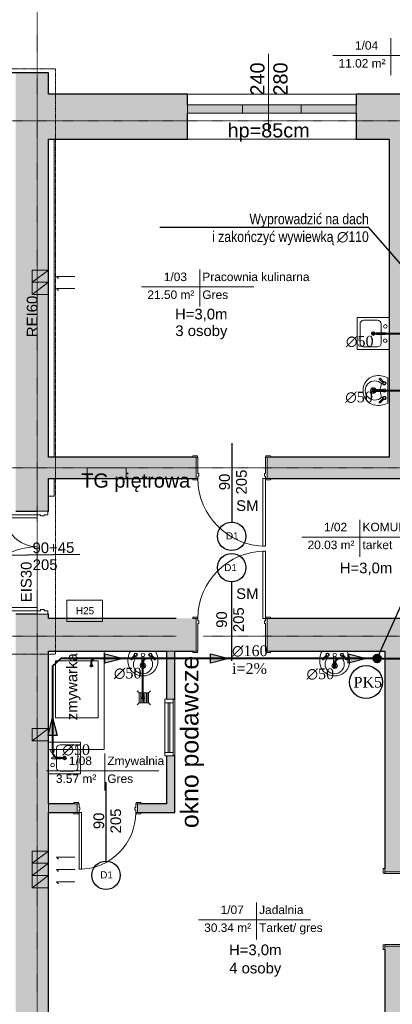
# Model space of a CAD drawing. Header units: inches. Extents: x -112469 to 885939, y -131046 to 286269.
# Tile 114 of 138: x 160047 to 165295, y -51263 to -37402. Entities that reach past the tile are written whole.
import ezdxf
from ezdxf import colors
from ezdxf.entities.mleader import LeaderData, LeaderLine
from ezdxf.math import Vec2, Vec3

# ---------------------------------------------------------------- set-up
doc = ezdxf.new("R2010")
doc.units = ezdxf.units.IN
doc.header["$MEASUREMENT"] = 0
doc.linetypes.add('Aligning Line 1_8_', pattern=[0.635, 0.3175, -0.3175])
doc.linetypes.add('Linia siatki', pattern=[0.9925, 0.47, -0.2175, 0.0875, -0.2175])
for name, color, linetype, lineweight in [('_IS_kan san', 34, 'Continuous', 40), ('_IS_kan san_opis', 34, 'Continuous', 25), ('A-AREA-IDEN', 251, 'Continuous', 9), ('A-DETL', 251, 'Continuous', 9), ('A-DETL-MEDM', 251, 'Continuous', 25), ('A-DETL-THIN', 251, 'Continuous', 9), ('A-DOOR', 251, 'Continuous', 9), ('A-DOOR-FRAM', 251, 'Continuous', 18), ('A-FLOR', 251, 'Continuous', 9), ('A-GLAZ', 251, 'Continuous', 9), ('A-WALL', 251, 'Continuous', 9), ('A-WALL-PATT', 254, 'Continuous', 25), ('G-ANNO-TEXT', 251, 'Continuous', 9), ('I-WALL', 251, 'Continuous', 9), ('P-SANR-FIXT', 251, 'Continuous', 9), ('S-GRID', 251, 'Continuous', 9)]:
    doc.layers.add(name, color=color, linetype=linetype, lineweight=lineweight)
doc.styles.add('Arial', font='arial.ttf', dxfattribs={"height": 25})
doc.styles.add('Arial_1', font='arial.ttf', dxfattribs={"height": 12})
doc.styles.add('Arial_2', font='arial.ttf', dxfattribs={"height": 10})
doc.styles.add('Arial_3', font='arial.ttf', dxfattribs={"height": 15})
doc.styles.add('Arial_5', font='arial.ttf', dxfattribs={"height": 20})
doc.styles.add('krzysiek', font='times.ttf')
doc.styles.get("Standard").update_dxf_attribs({"font": 'arial.ttf'})

# ---------------------------------------------------------------- blocks, each defined once
blk = doc.blocks.new('Etyk_pom_1_mala - Etyk_pom_1_mala-219433-4_Poziom piętra')
at = {"layer": 'A-AREA-IDEN'}
for p, q in [((-0.096, 0.144), (-0.096, -0.378)), ((-0.915, -0.101), (0.666, -0.101))]:
    blk.add_line(p, q, dxfattribs=at)
blk = doc.blocks.new('Zlew kuchenny - typu wyspowego - 450 x 450mm-657858-4_Poziom piętra')
at = {"layer": 'P-SANR-FIXT'}
for p, q in [((-20.9, 22.3), (24.1, 22.3)), ((-20.9, -22.7), (-20.9, 22.3)), ((-12, 18.5), (15.2, 18.5)), ((24.1, 22.3), (24.1, -22.7)), ((-17.1, -6.2), (-17.1, 13.4)), ((20.3, 13.4), (20.3, -6.2)), ((0.3, -11.3), (-12, -11.3)), ((0.3, -17), (0.3, -5.3)), ((2.8, -17), (2.8, -5.3)), ((15.2, -11.3), (2.8, -11.3))]:
    blk.add_line(p, q, dxfattribs=at)
for centre, radius, start, end in [((-12, 13.4), 5.08, 90, 180), ((15.2, 13.4), 5.08, 360, 90), ((1.6, 0), 2.54, 360, 180), ((1.6, 0), 2.54, 180, 0), ((-12, -6.2), 5.08, 180, 270), ((1.6, -5.3), 1.27, 360, 180), ((15.2, -6.2), 5.08, 270, 0), ((-8.4, -17), 2.54, 0, 180), ((-8.4, -17), 2.54, 180, 0), ((1.6, -17), 1.27, 180, 0), ((11.7, -17.2), 2.54, 360, 180), ((11.7, -17.2), 2.54, 180, 0)]:
    blk.add_arc(centre, radius, start, end, dxfattribs=at)
blk = doc.blocks.new('Zlew kuchenny - typu wyspowego - 450 x 450mm-548266-4_Poziom piętra')
at = {"layer": 'P-SANR-FIXT'}
for p, q in [((-20.9, 22.7), (-20.9, -22.3)), ((0.3, 17), (0.3, 5.3)), ((2.8, 17), (2.8, 5.3)), ((24.1, -22.3), (24.1, 22.7)), ((-17.1, 6.2), (-17.1, -13.4)), ((0.3, 11.3), (-12, 11.3)), ((15.2, 11.3), (2.8, 11.3)), ((20.3, -13.4), (20.3, 6.2)), ((-20.9, -22.3), (24.1, -22.3)), ((-12, -18.5), (15.2, -18.5))]:
    blk.add_line(p, q, dxfattribs=at)
for centre, radius, start, end in [((-8.4, 17), 2.54, 360, 180), ((-8.4, 17), 2.54, 180, 360), ((1.6, 17), 1.27, 360, 180), ((11.7, 17.2), 2.54, 360, 180), ((11.7, 17.2), 2.54, 180, 0), ((-12, 6.2), 5.08, 90, 180), ((1.6, 0), 2.54, 360, 180), ((1.6, 0), 2.54, 180, 0), ((1.6, 5.3), 1.27, 180, 0), ((15.2, 6.2), 5.08, 360, 90), ((-12, -13.4), 5.08, 180, 270), ((15.2, -13.4), 5.08, 270, 0)]:
    blk.add_arc(centre, radius, start, end, dxfattribs=at)
blk = doc.blocks.new('Drzwi-wewnętrzne-jednoskrzydłowe-dwupanelowe-drewniane - 1000 x 2100mm-625501-4_Poziom piętra')
at = {"layer": 'A-DOOR', "lineweight": 18}
for p, q in [((50, 127.6825), (46.5, 127.6825)), ((46.5, 127.6825), (46.5, 27.6825)), ((50, 27.6825), (50, 127.6825)), ((46.5, 27.6825), (50, 27.6825))]:
    blk.add_line(p, q, dxfattribs=at)
at = {"layer": 'A-DOOR'}
for p, q in [((-50.635, 29.6825), (-57.135, 29.6825)), ((-57.135, 29.6825), (-57.135, 27.6825)), ((-50.635, 27.6825), (-50.635, 29.6825)), ((57.135, 29.6825), (50.635, 29.6825)), ((50.635, 29.6825), (50.635, 27.6825)), ((57.135, 27.6825), (57.135, 29.6825)), ((-57.135, 27.6825), (-50.635, 27.6825)), ((50.635, 27.6825), (57.135, 27.6825)), ((-50.635, -28.3175), (-57.135, -28.3175)), ((-57.135, -28.3175), (-57.135, -30.3175)), ((-57.135, -30.3175), (-50.635, -30.3175)), ((-50.635, -30.3175), (-50.635, -28.3175)), ((57.135, -28.3175), (50.635, -28.3175)), ((50.635, -28.3175), (50.635, -30.3175)), ((50.635, -30.3175), (57.135, -30.3175)), ((57.135, -30.3175), (57.135, -28.3175))]:
    blk.add_line(p, q, dxfattribs=at)
blk.add_arc((50, 27.6825), 100, 90, 180, dxfattribs=at)
at = {"layer": 'A-DOOR-FRAM'}
for p, q in [((-50, 27.6825), (-52.5, 27.6825)), ((-52.5, 27.6825), (-52.5, -28.3175)), ((-50, 24.1825), (-50, 27.6825)), ((-48.73, 24.1825), (-50, 24.1825)), ((-50, -28.3175), (-50, 20.69)), ((-50, 20.69), (-48.73, 20.69)), ((-48.73, 20.69), (-48.73, 24.1825)), ((50, 24.1825), (48.73, 24.1825)), ((48.73, 24.1825), (48.73, 20.69)), ((48.73, 20.69), (50, 20.69)), ((50, 27.6825), (50, 24.1825)), ((52.5, 27.6825), (50, 27.6825)), ((50, 20.69), (50, -28.3175)), ((52.5, -28.3175), (52.5, 27.6825)), ((-52.5, -28.3175), (-50, -28.3175)), ((50, -28.3175), (52.5, -28.3175))]:
    blk.add_line(p, q, dxfattribs=at)
blk = doc.blocks.new('Lavabo mural - 05 - 440mm x 350mm-346807-4_Poziom piętra')
at = {"layer": 'P-SANR-FIXT'}
for p, q in [((17.7, 0), (-17.7, 0)), ((-17.2, -11), (-11.7, -5.6)), ((-16.1, -12.1), (-10.7, -6.7)), ((-1.5, -21.5), (-1.5, -7.1)), ((1.5, -21.5), (1.5, -7.1)), ((16.4, -12.1), (11, -6.7)), ((17.5, -11), (12, -5.6))]:
    blk.add_line(p, q, dxfattribs=at)
for centre, radius, start, end in [((5.3, -13.1), 26.4, 150.3649, 193.6351), ((-5.3, -13.1), 26.4, 346.3649, 29.6351), ((0, -18.4), 13.5, 135.4629, 45.0556), ((-10.1, -5.1), 2.5, 0, 180), ((-10.1, -5.1), 2.5, 180, 207.0533), ((-10.1, -5.1), 1.7, 360, 180), ((-10.1, -5.1), 1.7, 180, 198.0596), ((-10.1, -5.1), 1.7, 198.0596, 360), ((-10.1, -5.1), 2.5, 242.9467, 0), ((-0.2, 16), 26.7, 249.1986, 267.1093), ((0, -5.1), 2.5, 0, 180), ((0, -5.1), 2.5, 180, 0), ((-0.2, 16), 26.7, 273.5606, 291.3199), ((10.4, -5.1), 2.5, 360, 180), ((10.4, -5.1), 2.5, 180, 297.0533), ((10.4, -5.1), 1.7, 0, 180), ((10.4, -5.1), 1.7, 180, 0), ((10.4, -5.1), 2.5, 332.9467, 360), ((-0.6, -14.5), 20.4, 193.6351, 271.6558), ((0, -20.4), 3.86, 112.8828, 180), ((0, -20.4), 3.86, 180, 360), ((0, -20.4), 2.35, 129.6826, 180), ((0, -20.4), 2.35, 180, 360), ((0.6, -14.5), 20.4, 268.3442, 346.3649), ((0, -20.4), 3.86, 360, 67.1178), ((0, -20.4), 2.35, 360, 50.3185)]:
    blk.add_arc(centre, radius, start, end, dxfattribs=at)
for centre, major_axis, ratio, start_param, end_param in [((-16.6, -11.6), (-0.545, 0.545), 0.274309, 0, 3.141593), ((17, -11.6), (0.545, 0.545), 0.274309, 3.141593, 6.283185), ((0, -21.5), (-1.5, 0), 0.428525, 0, 3.141593)]:
    blk.add_ellipse(centre, major_axis=major_axis, ratio=ratio, start_param=start_param, end_param=end_param, dxfattribs=at)
blk = doc.blocks.new('Lavabo mural - 05 - 440mm x 350mm-V6-4_Poziom piętra')
at = {"layer": 'P-SANR-FIXT'}
for p, q in [((-17.2, -11), (-11.7, -5.6)), ((-16.1, -12.1), (-10.7, -6.7)), ((-1.5, -21.5), (-1.5, -7.1)), ((1.5, -21.5), (1.5, -7.1)), ((16.4, -12.1), (11, -6.7)), ((17.5, -11), (12, -5.6))]:
    blk.add_line(p, q, dxfattribs=at)
for centre, radius, start, end in [((5.3, -13.1), 26.4, 150.3649, 193.6351), ((-5.3, -13.1), 26.4, 346.3649, 29.6351), ((0, -18.4), 13.5, 135.4629, 45.0556), ((-10.1, -5.1), 2.5, 0, 180), ((-10.1, -5.1), 2.5, 180, 207.0533), ((-10.1, -5.1), 1.7, 360, 180), ((-10.1, -5.1), 1.7, 180, 198.0596), ((-10.1, -5.1), 1.7, 198.0596, 360), ((-10.1, -5.1), 2.5, 242.9467, 0), ((-0.2, 16), 26.7, 249.1986, 267.1093), ((0, -5.1), 2.5, 0, 180), ((0, -5.1), 2.5, 180, 0), ((-0.2, 16), 26.7, 273.5606, 291.3199), ((10.4, -5.1), 2.5, 360, 180), ((10.4, -5.1), 2.5, 180, 297.0533), ((10.4, -5.1), 1.7, 0, 180), ((10.4, -5.1), 1.7, 180, 0), ((10.4, -5.1), 2.5, 332.9467, 360), ((-0.6, -14.5), 20.4, 193.6351, 271.6558), ((0, -20.4), 3.86, 112.8828, 180), ((0, -20.4), 3.86, 180, 360), ((0, -20.4), 2.35, 129.6826, 180), ((0, -20.4), 2.35, 180, 360), ((0.6, -14.5), 20.4, 268.3442, 346.3649), ((0, -20.4), 3.86, 360, 67.1178), ((0, -20.4), 2.35, 360, 50.3185)]:
    blk.add_arc(centre, radius, start, end, dxfattribs=at)
for centre, major_axis, ratio, start_param, end_param in [((-16.6, -11.6), (-0.545, 0.545), 0.274309, 0, 3.141593), ((17, -11.6), (0.545, 0.545), 0.274309, 3.141593, 6.283185), ((0, -21.5), (-1.5, 0), 0.428525, 0, 3.141593)]:
    blk.add_ellipse(centre, major_axis=major_axis, ratio=ratio, start_param=start_param, end_param=end_param, dxfattribs=at)
blk = doc.blocks.new('Aluminum_1 szybowe - 80x140-634720-4_Poziom piętra')
at = {"layer": 'A-GLAZ', "lineweight": 18}
for p, q in [((-132.1, 6.1), (-137.2, 6.1)), ((-137.2, 6.1), (-137.2, -5.3)), ((-132.1, -5.3), (-132.1, 6.1)), ((-62.2, 1.7), (-132.1, 1.7)), ((-132.1, 1.7), (-132.1, -0.9)), ((-57.2, 6.1), (-62.2, 6.1)), ((-62.2, 6.1), (-62.2, -5.3)), ((-62.2, -0.9), (-62.2, 1.7)), ((-57.2, -5.3), (-57.2, 6.1)), ((-137.2, -5.3), (-132.1, -5.3)), ((-132.1, -0.9), (-62.2, -0.9)), ((-62.2, -5.3), (-57.2, -5.3))]:
    blk.add_line(p, q, dxfattribs=at)
at = {"layer": 'A-GLAZ'}
for p, q in [((-132.1, 6.1), (-62.2, 6.1)), ((-62.2, -5.3), (-132.1, -5.3))]:
    blk.add_line(p, q, dxfattribs=at)
blk = doc.blocks.new('Drzwi-wewnętrzne-jednoskrzydłowe-dwupanelowe-drewniane - 800 x 2100mm-634719-4_Poziom piętra')
at = {"layer": 'A-DOOR', "lineweight": 18}
for p, q in [((40, 85.7), (36.5, 85.7)), ((36.5, 85.7), (36.5, 5.7)), ((40, 5.7), (40, 85.7)), ((36.5, 5.7), (40, 5.7))]:
    blk.add_line(p, q, dxfattribs=at)
at = {"layer": 'A-DOOR'}
for p, q in [((-40.6, 7.7), (-47.1, 7.7)), ((-47.1, 7.7), (-47.1, 5.7)), ((-47.1, 5.7), (-40.6, 5.7)), ((-40.6, 5.7), (-40.6, 7.7)), ((47.1, 7.7), (40.6, 7.7)), ((40.6, 7.7), (40.6, 5.7)), ((40.6, 5.7), (47.1, 5.7)), ((47.1, 5.7), (47.1, 7.7)), ((-40.6, -6.3), (-47.1, -6.3)), ((-47.1, -6.3), (-47.1, -8.3)), ((-47.1, -8.3), (-40.6, -8.3)), ((-40.6, -8.3), (-40.6, -6.3)), ((47.1, -6.3), (40.6, -6.3)), ((40.6, -6.3), (40.6, -8.3)), ((40.6, -8.3), (47.1, -8.3)), ((47.1, -8.3), (47.1, -6.3))]:
    blk.add_line(p, q, dxfattribs=at)
blk.add_arc((40, 5.7), 80, 90, 180, dxfattribs=at)
at = {"layer": 'A-DOOR-FRAM'}
for p, q in [((-40, 5.7), (-42.5, 5.7)), ((-42.5, 5.7), (-42.5, -6.3)), ((-40, 2.2), (-40, 5.7)), ((-38.7, 2.2), (-40, 2.2)), ((-38.7, -1.3), (-38.7, 2.2)), ((40, 2.2), (38.7, 2.2)), ((38.7, 2.2), (38.7, -1.3)), ((40, 5.7), (40, 2.2)), ((42.5, 5.7), (40, 5.7)), ((42.5, -6.3), (42.5, 5.7)), ((-42.5, -6.3), (-40, -6.3)), ((-40, -6.3), (-40, -1.3)), ((-40, -1.3), (-38.7, -1.3)), ((38.7, -1.3), (40, -1.3)), ((40, -1.3), (40, -6.3)), ((40, -6.3), (42.5, -6.3))]:
    blk.add_line(p, q, dxfattribs=at)
blk = doc.blocks.new('Aluminum_2 szybowe - 160x140 wymiana-631431-4_Poziom piętra')
at = {"layer": 'A-GLAZ'}
blk.add_hatch(color=256, dxfattribs=at).paths.add_polyline_path([(22.8, 7.7), (22.8, 19.2), (-137.2, 19.2), (-137.2, 7.7), (-117.4, 7.7)])
for p, q in [((-137.2, 19.2), (22.8, 19.2)), ((-137.2, 7.7), (-137.2, 19.2)), ((22.8, 19.2), (22.8, 7.7)), ((22.8, 7.7), (-137.2, 7.7))]:
    blk.add_line(p, q, dxfattribs=at)
blk = doc.blocks.new('Drzwi-korytarz-niesymetryczne-wpuszczane - 1350 x 2000mm-591046-4_Poziom piętra')
at = {"layer": 'A-DOOR', "lineweight": 18}
for p, q in [((-67.5, -6.365), (-67.5, 83.635)), ((-67.5, 83.635), (-63, 83.635)), ((-63, 83.635), (-63, -6.365)), ((67.5, 38.635), (63, 38.635)), ((63, 38.635), (63, -6.365)), ((67.5, -6.365), (67.5, 38.635)), ((-63, -6.365), (-67.5, -6.365)), ((63, -6.365), (67.5, -6.365))]:
    blk.add_line(p, q, dxfattribs=at)
at = {"layer": 'A-DOOR'}
for centre, radius, start, end in [((-67.5, -6.365), 90, 0, 90), ((67.5, -6.365), 45, 90, 180)]:
    blk.add_arc(centre, radius, start, end, dxfattribs=at)
at = {"layer": 'A-DOOR-FRAM'}
for p, q in [((-67.5, -6.365), (-72.5, -6.365)), ((-72.5, -6.365), (-72.5, -21.365)), ((-67.5, -11.34125), (-67.5, -6.365)), ((-65.9125, -11.34125), (-67.5, -11.34125)), ((-65.9125, -16.44375), (-65.9125, -11.34125)), ((67.5, -11.34125), (65.9125, -11.34125)), ((65.9125, -11.34125), (65.9125, -16.44375)), ((67.5, -6.365), (67.5, -11.34125)), ((72.5, -6.365), (67.5, -6.365)), ((72.5, -21.365), (72.5, -6.365)), ((-72.5, -21.365), (-67.5, -21.365)), ((-67.5, -21.365), (-67.5, -16.44375)), ((-67.5, -16.44375), (-65.9125, -16.44375)), ((65.9125, -16.44375), (67.5, -16.44375)), ((67.5, -16.44375), (67.5, -21.365)), ((67.5, -21.365), (72.5, -21.365))]:
    blk.add_line(p, q, dxfattribs=at)
blk = doc.blocks.new('wewnetrzne dwupanelowe - 900 x 2100mm-591853-4_Poziom piętra')
at = {"layer": 'A-DOOR', "lineweight": 18}
for p, q in [((47.5, 117.6825), (44, 117.6825)), ((44, 117.6825), (44, 22.6825)), ((47.5, 22.6825), (47.5, 117.6825)), ((44, 22.6825), (47.5, 22.6825))]:
    blk.add_line(p, q, dxfattribs=at)
at = {"layer": 'A-DOOR'}
for p, q in [((-48.135, 24.6825), (-54.635, 24.6825)), ((-54.635, 24.6825), (-54.635, 22.6825)), ((-54.635, 22.6825), (-48.135, 22.6825)), ((-48.135, 22.6825), (-48.135, 24.6825)), ((54.635, 24.6825), (48.135, 24.6825)), ((48.135, 24.6825), (48.135, 22.6825)), ((48.135, 22.6825), (54.635, 22.6825)), ((54.635, 22.6825), (54.635, 24.6825)), ((-48.135, -23.3175), (-54.635, -23.3175)), ((-54.635, -23.3175), (-54.635, -25.3175)), ((-54.635, -25.3175), (-48.135, -25.3175)), ((-48.135, -25.3175), (-48.135, -23.3175)), ((54.635, -23.3175), (48.135, -23.3175)), ((48.135, -23.3175), (48.135, -25.3175)), ((48.135, -25.3175), (54.635, -25.3175)), ((54.635, -25.3175), (54.635, -23.3175))]:
    blk.add_line(p, q, dxfattribs=at)
blk.add_arc((47.5, 22.6825), 95, 90, 180, dxfattribs=at)
at = {"layer": 'A-DOOR-FRAM'}
for p, q in [((-47.5, 22.6825), (-50, 22.6825)), ((-50, 22.6825), (-50, -23.3175)), ((-47.5, 19.1825), (-47.5, 22.6825)), ((-46.23, 19.1825), (-47.5, 19.1825)), ((-47.5, -23.3175), (-47.5, 15.69)), ((-47.5, 15.69), (-46.23, 15.69)), ((-46.23, 15.69), (-46.23, 19.1825)), ((47.5, 19.1825), (46.23, 19.1825)), ((46.23, 19.1825), (46.23, 15.69)), ((46.23, 15.69), (47.5, 15.69)), ((47.5, 22.6825), (47.5, 19.1825)), ((50, 22.6825), (47.5, 22.6825)), ((47.5, 15.69), (47.5, -23.3175)), ((50, -23.3175), (50, 22.6825)), ((-50, -23.3175), (-47.5, -23.3175)), ((47.5, -23.3175), (50, -23.3175))]:
    blk.add_line(p, q, dxfattribs=at)
blk = doc.blocks.new('wewnetrzne dwupanelowe - 900 x 2100mm-640922-4_Poziom piętra')
at = {"layer": 'A-DOOR'}
for p, q in [((-54.635, 17.3175), (-48.135, 17.3175)), ((-54.635, 15.3175), (-54.635, 17.3175)), ((-48.135, 15.3175), (-54.635, 15.3175)), ((-48.135, 17.3175), (-48.135, 15.3175)), ((48.135, 17.3175), (54.635, 17.3175)), ((48.135, 15.3175), (48.135, 17.3175)), ((54.635, 15.3175), (48.135, 15.3175)), ((54.635, 17.3175), (54.635, 15.3175)), ((-54.635, -14.6825), (-48.135, -14.6825)), ((-54.635, -16.6825), (-54.635, -14.6825)), ((-48.135, -16.6825), (-54.635, -16.6825)), ((-48.135, -14.6825), (-48.135, -16.6825)), ((48.135, -14.6825), (54.635, -14.6825)), ((48.135, -16.6825), (48.135, -14.6825)), ((54.635, -16.6825), (48.135, -16.6825)), ((54.635, -14.6825), (54.635, -16.6825))]:
    blk.add_line(p, q, dxfattribs=at)
at = {"layer": 'A-DOOR', "lineweight": 18}
for p, q in [((44, -14.6825), (47.5, -14.6825)), ((44, -109.6825), (44, -14.6825)), ((47.5, -14.6825), (47.5, -109.6825)), ((47.5, -109.6825), (44, -109.6825))]:
    blk.add_line(p, q, dxfattribs=at)
at = {"layer": 'A-DOOR'}
blk.add_arc((47.5, -14.6825), 95, 180, 270, dxfattribs=at)
at = {"layer": 'A-DOOR-FRAM'}
for p, q in [((-50, 15.3175), (-47.5, 15.3175)), ((-50, -14.6825), (-50, 15.3175)), ((-47.5, 15.3175), (-47.5, -7.69)), ((47.5, 15.3175), (50, 15.3175)), ((47.5, -7.69), (47.5, 15.3175)), ((50, 15.3175), (50, -14.6825)), ((-47.5, -7.69), (-46.23, -7.69)), ((-47.5, -11.1825), (-47.5, -14.6825)), ((-46.23, -11.1825), (-47.5, -11.1825)), ((-46.23, -7.69), (-46.23, -11.1825)), ((46.23, -7.69), (47.5, -7.69)), ((46.23, -11.1825), (46.23, -7.69)), ((47.5, -11.1825), (46.23, -11.1825)), ((47.5, -14.6825), (47.5, -11.1825)), ((-47.5, -14.6825), (-50, -14.6825)), ((50, -14.6825), (47.5, -14.6825))]:
    blk.add_line(p, q, dxfattribs=at)
blk = doc.blocks.new('PIĘTRO')
at = {"layer": 'A-WALL-PATT', "lineweight": 9}
h = blk.add_hatch(color=251, dxfattribs=at)
h.paths.add_polyline_path([(18592.2, -15201.43), (19052.2, -15201.43), (19052.2, -7421.43), (18592.2, -7421.43), (18592.2, -15051.43)])
h.paths.add_polyline_path([(18892.2, -5971.43), (19052.2, -5971.43), (19052.2, 198.57), (18592.2, 198.57), (18592.2, -5971.43)])
h = blk.add_hatch(color=251, dxfattribs=at)
h.paths.add_polyline_path([(23852.2, -731.43), (24052.2, -731.43), (24052.2, -101.43), (23386.8, -101.43), (23386.8, -731.43)])
h.paths.add_polyline_path([(19052.2, -731.43), (21012.2, -731.43), (21012.2, -101.43), (19052.2, -101.43)])
blk.add_hatch(color=251, dxfattribs=at).paths.add_polyline_path([(24252.2, -5211.43), (24252.2, -731.43), (23852.2, -731.43), (23852.2, -5211.43)])
h = blk.add_hatch(color=251, dxfattribs=at)
h.paths.add_polyline_path([(24664.4, -5511.43), (24664.4, -5211.43), (22132.2, -5211.43), (22132.2, -5511.43), (24454.07, -5511.43)])
h.paths.add_polyline_path([(21132.2, -5511.43), (21132.2, -5211.43), (19052.2, -5211.43), (19052.2, -5511.43), (21085.85, -5511.43)])
h = blk.add_hatch(color=251, dxfattribs=at)
h.paths.add_polyline_path([(24277.28, -15201.43), (24347.2, -15201.43), (24347.2, -12096.43), (23787.2, -12096.43), (23787.2, -15201.43), (24072.2, -15201.43)])
h.paths.add_polyline_path([(23787.2, -11046.43), (24347.2, -11046.43), (24347.2, -7941.43), (23787.2, -7941.43), (23787.2, -11000.08)])
h = blk.add_hatch(color=251, dxfattribs=at)
h.paths.add_polyline_path([(19457.2, -10211.4), (19457.2, -10091.4), (19052.2, -10091.4), (19052.2, -10211.4), (19410.85, -10211.4)])
h.paths.add_polyline_path([(20712.2, -10211.4), (20712.2, -10091.4), (20307.2, -10091.4), (20307.2, -10211.4), (20353.55, -10211.4)])
at = {"layer": 'A-DETL', "color": 251, "linetype": 'Aligning Line 1_8_', "lineweight": 18}
for p, q in [((15191.51, 258.16), (19151.51, 258.16)), ((19151.51, -7981.84), (19151.51, 258.16)), ((12514.35, -7981.84), (19151.51, -7981.84))]:
    blk.add_line(p, q, dxfattribs=at)
at = {"layer": 'A-DETL', "color": 251, "lineweight": 18}
for p, q in [((19052.2, -2576.46), (18822.2, -2748.54)), ((18822.2, -2576.46), (18822.2, -2748.54)), ((19052.2, -2576.46), (18822.2, -2576.46)), ((19052.2, -2748.54), (19052.2, -2576.46)), ((19052.2, -2748.54), (18822.2, -2920.63)), ((18822.2, -2748.54), (18822.2, -2920.63)), ((19052.2, -2748.54), (18822.2, -2748.54)), ((18822.2, -2748.54), (19052.2, -2748.54)), ((19052.2, -2920.63), (19052.2, -2748.54)), ((19164.21, -2664.74), (19192.5, -2693.02)), ((19424.21, -2664.74), (19164.21, -2664.74)), ((19164.21, -2664.74), (19424.21, -2664.74)), ((19164.21, -2836.83), (19192.5, -2865.11)), ((19424.21, -2836.83), (19164.21, -2836.83)), ((19164.21, -2836.83), (19424.21, -2836.83)), ((18822.2, -2920.63), (19052.2, -2920.63)), ((19052.2, -9032.4), (18822.2, -9204.49)), ((18822.2, -9032.4), (18822.2, -9204.49)), ((19052.2, -9032.4), (18822.2, -9032.4)), ((19052.2, -9204.49), (19052.2, -9032.4)), ((19052.2, -9204.49), (18822.2, -9204.49)), ((18822.2, -9204.49), (19052.2, -9204.49)), ((19052.2, -10755.02), (18822.2, -10927.11)), ((18822.2, -10755.02), (18822.2, -10927.11)), ((19052.2, -10755.02), (18822.2, -10755.02)), ((19052.2, -10927.11), (19052.2, -10755.02)), ((19052.2, -10927.11), (18822.2, -11099.2)), ((18822.2, -10927.11), (18822.2, -11099.2)), ((19052.2, -10927.11), (18822.2, -10927.11)), ((19052.2, -10927.11), (18822.2, -10927.11)), ((18822.2, -10927.11), (19052.2, -10927.11)), ((19052.2, -11099.2), (19052.2, -10927.11)), ((19164.21, -10843.3), (19192.5, -10871.58)), ((19424.21, -10843.3), (19164.21, -10843.3)), ((19164.21, -10843.3), (19424.21, -10843.3)), ((19164.21, -11015.39), (19192.5, -11043.67)), ((19424.21, -11015.39), (19164.21, -11015.39)), ((19164.21, -11015.39), (19424.21, -11015.39)), ((19164.21, -11015.39), (19192.5, -11043.67)), ((19424.21, -11015.39), (19164.21, -11015.39)), ((19164.21, -11015.39), (19424.21, -11015.39)), ((19052.2, -11099.2), (18822.2, -11271.29)), ((18822.2, -11099.2), (18822.2, -11271.29)), ((19052.2, -11099.2), (18822.2, -11099.2)), ((19052.2, -11099.2), (18822.2, -11099.2)), ((18822.2, -11099.2), (19052.2, -11099.2)), ((19052.2, -11271.29), (19052.2, -11099.2)), ((19164.21, -11187.48), (19192.5, -11215.76)), ((19424.21, -11187.48), (19164.21, -11187.48)), ((19164.21, -11187.48), (19424.21, -11187.48)), ((19052.2, -11271.29), (18822.2, -11271.29)), ((18822.2, -11271.29), (19052.2, -11271.29))]:
    blk.add_line(p, q, dxfattribs=at)
at = {"layer": 'A-DETL-MEDM', "color": 251}
for p, q in [((21632.2, -5015.22), (21632.2, -6125.22)), ((19495.82, -6581.62), (18385.88, -6592.35)), ((21632.2, -8075.79), (21632.2, -6965.79)), ((19861.87, -9786.4), (19861.87, -10896.4))]:
    blk.add_line(p, q, dxfattribs=at)
for centre in [(21632.2, -6325.22), (21632.2, -6765.79), (19861.87, -11096.4)]:
    blk.add_circle(centre, 200, dxfattribs=at)
at = {"layer": 'A-DETL-THIN', "color": 251}
for p, q in [((22151.8, 467.55), (22151.8, -632.45)), ((20147.11, -5361.43), (19597.67, -5361.43)), ((19597.67, -5361.43), (19597.67, -5511.43)), ((20147.11, -5511.43), (20147.11, -5361.43)), ((19597.67, -5511.43), (20147.11, -5511.43)), ((19311.55, -7521.43), (19311.55, -7221.43)), ((19311.55, -7221.43), (19811.55, -7221.43)), ((19811.55, -7221.43), (19811.55, -7521.43)), ((19811.55, -7521.43), (19311.55, -7521.43)), ((19837.17, -7941.43), (19837.17, -9326.4)), ((19151.51, -8878.89), (19151.51, -8075.79)), ((19151.51, -8075.79), (19751.56, -8075.79)), ((19751.56, -8075.79), (19751.56, -8878.89)), ((20330.92, -8528.61), (20302.63, -8500.33)), ((20330.92, -8669.21), (20330.92, -8528.61)), ((20330.92, -8528.61), (20459.13, -8528.61)), ((20350.92, -8528.61), (20350.92, -8669.21)), ((20370.92, -8528.61), (20370.92, -8669.21)), ((20390.92, -8528.61), (20390.92, -8669.21)), ((20410.92, -8528.61), (20410.92, -8669.21)), ((20430.92, -8528.61), (20430.92, -8669.21)), ((20450.92, -8528.61), (20450.92, -8669.21)), ((20459.13, -8528.61), (20487.42, -8500.33)), ((20459.13, -8528.61), (20459.13, -8669.21)), ((20330.92, -8669.21), (20302.63, -8697.5)), ((20459.13, -8669.21), (20330.92, -8669.21)), ((20459.13, -8669.21), (20487.42, -8697.5)), ((19751.56, -8878.89), (19151.51, -8878.89)), ((19837.17, -9326.4), (19052.2, -9326.4))]:
    blk.add_line(p, q, dxfattribs=at)
at = {"layer": 'A-FLOR', "color": 251}
for p, q in [((19132.2, -731.43), (19132.2, -5211.43)), ((19132.2, -5511.43), (19132.2, -5761.43)), ((19132.2, -5761.43), (19052.2, -5761.43))]:
    blk.add_line(p, q, dxfattribs=at)
at = {"layer": 'A-WALL', "color": 251, "lineweight": 25}
for p, q in [((19052.2, 198.57), (17852.2, 198.57)), ((19052.2, -101.43), (19052.2, 198.57)), ((21012.2, -101.43), (19052.2, -101.43)), ((21012.2, -251.43), (21012.2, -101.43)), ((23386.8, -101.43), (23386.8, -251.43)), ((25282.2, -101.43), (23386.8, -101.43)), ((21012.2, -731.43), (21012.2, -365.73)), ((23386.8, -365.73), (23386.8, -731.43)), ((19052.2, -731.43), (21012.2, -731.43)), ((19052.2, -5211.43), (19052.2, -731.43)), ((23386.8, -731.43), (23852.2, -731.43)), ((21085.85, -5211.43), (19052.2, -5211.43)), ((23852.2, -5211.43), (22178.55, -5211.43)), ((19052.2, -5511.43), (21085.85, -5511.43)), ((19052.2, -5971.43), (19052.2, -5511.43)), ((22178.55, -5511.43), (25555.85, -5511.43)), ((18592.2, -5971.43), (18892.2, -5971.43)), ((19042.2, -5971.43), (19052.2, -5971.43)), ((18892.2, -7421.43), (18592.2, -7421.43)), ((19052.2, -7421.43), (19042.2, -7421.43)), ((19052.2, -7481.43), (19052.2, -7421.43)), ((21085.85, -7481.43), (19052.2, -7481.43)), ((26275.85, -7481.43), (22178.55, -7481.43)), ((19052.2, -7941.43), (20712.2, -7941.43)), ((19052.2, -10091.4), (19052.2, -7941.43)), ((20712.2, -7941.43), (20712.2, -8616.41)), ((22178.55, -7941.43), (23787.2, -7941.43)), ((20712.2, -9416.41), (20712.2, -10091.4)), ((19410.85, -10091.4), (19052.2, -10091.4)), ((20712.2, -10091.4), (20353.55, -10091.4)), ((19052.2, -10211.4), (19410.85, -10211.4)), ((19052.2, -15201.43), (19052.2, -10211.4))]:
    blk.add_line(p, q, dxfattribs=at)
at = {"layer": 'A-WALL', "color": 251}
for p, q in [((21012.2, -101.43), (23386.8, -101.43)), ((23386.8, -731.43), (21012.2, -731.43)), ((19052.2, -10091.4), (19052.2, -10211.4))]:
    blk.add_line(p, q, dxfattribs=at)
at = {"layer": 'I-WALL', "color": 251, "lineweight": 25}
for p, q in [((23852.2, -731.43), (23852.2, -5211.43)), ((23787.2, -7941.43), (23787.2, -11000.08)), ((23787.2, -12142.78), (23787.2, -15201.43))]:
    blk.add_line(p, q, dxfattribs=at)
at = {"layer": 'S-GRID', "color": 251, "linetype": 'Linia siatki'}
for p, q in [((18892.2, 3814.58), (18892.2, -22310.93)), ((-1420.75, -476.43), (33508.1, -476.43)), ((-1420.75, -5361.43), (33508.1, -5361.43)), ((-1420.75, -7731.43), (33508.1, -7731.43))]:
    blk.add_line(p, q, dxfattribs=at)
at = {"layer": 'A-AREA-IDEN', "color": 251, "xscale": 999.9999999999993, "yscale": 999.9999999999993, "zscale": 999.9999999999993}
for p in [(23970.68, 544.22), (21278.56, -2713.37), (23534.19, -6235.36), (19940.31, -9526.61), (22078.44, -11624.13)]:
    blk.add_blockref('Etyk_pom_1_mala - Etyk_pom_1_mala-219433-4_Poziom piętra', p, dxfattribs=at)
at = {"layer": 'A-DOOR', "color": 251, "xscale": 10, "yscale": 10, "zscale": 10}
blk.add_blockref('wewnetrzne dwupanelowe - 900 x 2100mm-640922-4_Poziom piętra', (21632.2, -5364.6), dxfattribs=at)
for name, p, rotation in [('Drzwi-korytarz-niesymetryczne-wpuszczane - 1350 x 2000mm-591046-4_Poziom piętra', (18828.55, -6696.43), 89.99999999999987), ('Drzwi-wewnętrzne-jednoskrzydłowe-dwupanelowe-drewniane - 800 x 2100mm-634719-4_Poziom piętra', (19882.2, -10154.57), 180), ('Drzwi-wewnętrzne-jednoskrzydłowe-dwupanelowe-drewniane - 1000 x 2100mm-625501-4_Poziom piętra', (24070.38, -11571.43), 270)]:
    blk.add_blockref(name, p, dxfattribs=dict(at, rotation=rotation))
at = {"layer": 'A-GLAZ', "color": 251, "xscale": 10, "yscale": 10, "zscale": 10}
for p in [(22383.8, -442.99), (23158.4, -442.99)]:
    blk.add_blockref('Aluminum_2 szybowe - 160x140 wymiana-631431-4_Poziom piętra', p, dxfattribs=at)
at = {"layer": 'A-GLAZ', "color": 251, "xscale": 10, "yscale": 10, "zscale": 10, "rotation": 270}
blk.add_blockref('Aluminum_1 szybowe - 80x140-634720-4_Poziom piętra', (20745.64, -9988.01), dxfattribs=at)
at = {"layer": 'P-SANR-FIXT', "color": 251, "xscale": 10, "yscale": 10, "zscale": 10}
for name, p, rotation in [('Zlew kuchenny - typu wyspowego - 450 x 450mm-657858-4_Poziom piętra', (23624.86, -3486.54), 89.99999999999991), ('Lavabo mural - 05 - 440mm x 350mm-346807-4_Poziom piętra', (23832.2, -4271.72), 269.9999999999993), ('Zlew kuchenny - typu wyspowego - 450 x 450mm-548266-4_Poziom piętra', (19279.55, -9461.48), 89.99999999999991)]:
    blk.add_blockref(name, p, dxfattribs=dict(at, rotation=rotation))
for p in [(20382.45, -7941.43), (23082.45, -7941.43)]:
    blk.add_blockref('Lavabo mural - 05 - 440mm x 350mm-V6-4_Poziom piętra', p, dxfattribs=at)
at = {"layer": 'A-AREA-IDEN', "color": 251, "char_height": 120, "attachment_point": 1, "style": 'Arial_1'}
for s, insert, width in [('1/04', (23368.77, 645.93), 424.8944), ('11.02 m²', (23137.41, 394.22), 857.8056), ('1/03', (20676.65, -2611.65), 424.8944), ('Pracownia kulinarna', (21219.43, -2611.65), 1948.1006), ('21.50 m²', (20445.29, -2863.36), 857.8056), ('Gres', (21219.43, -2863.36), 472.9956), ('1/02', (22932.28, -6133.65), 424.8944), ('KOMUNIKACJA', (23475.06, -6133.65), 1563.2906), ('20.03 m²', (22700.92, -6385.36), 857.8056), ('tarket', (23475.06, -6385.36), 553.1644), ('1/08', (19338.4, -9424.89), 424.8944), ('Zmywalnia', (19881.18, -9424.89), 1034.1769), ('3.57 m²', (19157.04, -9676.6), 737.5525), ('Gres', (19881.18, -9676.6), 472.9956), ('1/07', (21476.53, -11522.42), 424.8944), ('Jadalnia', (22019.31, -11522.42), 801.6875), ('30.34 m²', (21245.17, -11774.13), 857.8056), ('Tarket/ gres', (22019.31, -11774.13), 1170.4637)]:
    blk.add_mtext(s, dxfattribs=dict(at, insert=insert, width=width))
at = {"layer": 'G-ANNO-TEXT', "color": 251, "attachment_point": 1}
for s, insert, char_height, width, rotation, style in [('240', (21894.51, -119.66), 200, 577.215, 90, 'Arial_5'), ('280', (22218.62, -119.66), 200, 577.215, 90, 'Arial_5'), ('REI60', (18746.36, -3520.63), 150, 713.5019, 90, 'Arial_3'), ('205', (21694.48, -5735.38), 150, 432.9112, 90, 'Arial_3'), ('90', (21456.35, -5675.85), 150, 288.6075, 90, 'Arial_3'), ('90+45', (18827.02, -6412.23), 150, 729.5356, 0.553767, 'Arial_3'), ('205', (18829.32, -6650.35), 150, 432.9112, 0.553767, 'Arial_3'), ('EIS30', (18663.66, -7251.43), 150, 697.4681, 90, 'Arial_3'), ('205', (21653.82, -7673.03), 150, 432.9112, 90, 'Arial_3'), ('90', (21415.69, -7613.5), 150, 288.6075, 90, 'Arial_3'), ('zmywarka', (19308.38, -8913.57), 150, 1130.3794, 90, 'Arial_3'), ('90', (19686.02, -10447.02), 150, 288.6075, 90, 'Arial_3'), ('205', (19924.15, -10506.55), 150, 432.9112, 90, 'Arial_3')]:
    blk.add_mtext(s, dxfattribs=dict(at, insert=insert, char_height=char_height, width=width, rotation=rotation, style=style))
for s, insert, char_height, width, style in [('hp=85cm', (21574.32, -509.74), 200, 1435.0206, 'Arial_5'), ('H=3,0m', (20833.76, -3121.3), 150, 913.9237, 'Arial_3'), ('3 osoby', (20838.81, -3355.33), 150, 873.8394, 'Arial_3'), ('ętrowa', (20209.28, -5439.68), 200, 1018.1431, 'Arial_5'), ('TG pi', (19514.75, -5439.68), 200, 841.7719, 'Arial_5'), ('SM', (21695.62, -5816.76), 150, 384.81, 'Arial_3'), ('D1', (21551.71, -6268.83), 100, 216.4556, 'Arial_2'), ('D1', (21527.69, -6714.54), 100, 216.4556, 'Arial_2'), ('H=3,0m', (23154.54, -6694.99), 150, 913.9237, 'Arial_3'), ('SM', (21695.62, -7056.76), 150, 384.81, 'Arial_3'), ('H25', (19438.47, -7321.72), 100, 304.6413, 'Arial_2'), ('D1', (19781.38, -11040), 100, 216.4556, 'Arial_2'), ('H=3,0m', (21594.66, -12070.96), 150, 913.9237, 'Arial_3'), ('4 osoby', (21597.51, -12328.37), 150, 873.8394, 'Arial_3')]:
    blk.add_mtext(s, dxfattribs=dict(at, insert=insert, char_height=char_height, width=width, style=style))
at = {"layer": 'G-ANNO-TEXT', "color": 251, "insert": (20914.99, -10433.04), "char_height": 250, "width": 2910.1256, "attachment_point": 1, "rotation": 90, "style": 'Arial', "bg_fill": 3, "box_fill_scale": 1.25, "bg_fill_color": 256, "bg_fill_true_color": 13158600, "bg_fill_transparency": 0}
blk.add_mtext('okno podawcze', dxfattribs=at)
at = {"layer": 'A-WALL-PATT', "lineweight": 9}
h = blk.add_hatch(color=251, dxfattribs=at)
h.paths.add_polyline_path([(29222.2, -7941.43), (29222.2, -7481.43), (27322.2, -7481.43), (27322.2, -7941.43), (27698.75, -7941.43)])
h.paths.add_polyline_path([(22132.2, -7941.43), (26322.2, -7941.43), (26322.2, -7481.43), (22132.2, -7481.43), (22132.2, -7551.35)])
h.paths.add_polyline_path([(21085.85, -7941.43), (21132.2, -7941.43), (21132.2, -7481.43), (19052.2, -7481.43), (19052.2, -7941.43), (20832.2, -7941.43)])
h = blk.add_hatch(color=251, dxfattribs=at)
h.paths.add_polyline_path([(20832.2, -10211.4), (20832.2, -9416.41), (20712.2, -9416.41), (20712.2, -10211.4)])
h.paths.add_polyline_path([(20806.8, -8616.41), (20832.2, -8616.41), (20832.2, -7941.43), (20712.2, -7941.43), (20712.2, -8616.41)])
at = {"layer": 'A-WALL', "color": 251}
for p, q in [((20832.2, -7941.43), (20712.2, -7941.43)), ((20832.2, -8616.41), (20832.2, -9416.41))]:
    blk.add_line(p, q, dxfattribs=at)
at = {"layer": 'A-WALL', "color": 251, "lineweight": 25}
for p, q in [((20832.2, -8616.41), (20832.2, -7941.43)), ((20832.2, -7941.43), (21085.85, -7941.43)), ((20806.8, -8616.41), (20832.2, -8616.41)), ((20832.2, -9416.41), (20806.8, -9416.41)), ((20832.2, -10211.4), (20832.2, -9416.41)), ((20353.55, -10211.4), (20832.2, -10211.4))]:
    blk.add_line(p, q, dxfattribs=at)
at = {"layer": 'A-DOOR', "color": 251, "xscale": 10, "yscale": 10, "zscale": 10}
blk.add_blockref('wewnetrzne dwupanelowe - 900 x 2100mm-591853-4_Poziom piętra', (21632.2, -7708.25), dxfattribs=at)
blk = doc.blocks.new('pion kan')
at = {"layer": '_IS_kan san'}
blk.add_hatch(color=256, dxfattribs=at).paths.add_polyline_path([(128012, -50552, -1), (128012, -50442, -1)])
blk.add_circle((128012, -50497), 55, dxfattribs=at)
blk = doc.blocks.new('strzałka')
at = {"layer": '_IS_kan san_opis'}
blk.add_hatch(color=256, dxfattribs=at).paths.add_polyline_path([(115146, -19439), (114891, -19375), (115146, -19310)])
blk.add_lwpolyline([(115146, -19439), (114891, -19375), (115146, -19310), (115146, -19439)], close=True, dxfattribs=at)

msp = doc.modelspace()

# ---------------------------------------------------------------- block references
at = {"layer": '_IS_kan san'}
msp.add_blockref('PIĘTRO', (141400, -38350), dxfattribs=at)

# ---------------------------------------------------------------- next in the draw order: linework, layer by layer
for p, q in [((165025, -41821), (165566, -41821)), ((165033, -42622), (165521, -42622)), ((160511, -46502), (160624, -46394)), ((165082, -46394), (160624, -46394)), ((161058, -46427), (161098, -46394)), ((161058, -46495), (161058, -46427)), ((161783, -46427), (161822, -46394)), ((161783, -46948), (161783, -46427)), ((164483, -46438), (164536, -46394)), ((165082, -46394), (166530, -46394)), ((160511, -46502), (160511, -47726)), ((164483, -46507), (164483, -46438)), ((160511, -47726), (160562, -47796)), ((160680, -47796), (160562, -47796))]:
    msp.add_line(p, q, dxfattribs=at)
at = {"layer": '_IS_kan san', "ltscale": 10}
for centre in [(165027, -41822), (165033, -42622), (161058, -46495), (161783, -46495), (164483, -46507), (161783, -46948), (160680, -47796)]:
    msp.add_circle(centre, 12.1, dxfattribs=at)
at = {"layer": '_IS_kan san_opis', "lineweight": -3, "ltscale": 15}
msp.add_circle((164925, -46727), 232, dxfattribs=at)

# ---------------------------------------------------------------- next in the draw order: block references
for p, rotation in [((276394, -65769), 179.9999999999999), ((277882, -65769), 179.9999999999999), ((279821, -65769), 179.9999999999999), ((179886, 67666), 270)]:
    msp.add_blockref('strzałka', p, dxfattribs=dict(rotation=rotation))
msp.add_blockref('pion kan', (37070, 4103))

# ---------------------------------------------------------------- next in the draw order: texts
at = {"layer": '_IS_kan san_opis', "ltscale": 15, "char_height": 150, "attachment_point": 1, "style": 'krzysiek'}
for s, insert, width in [('∅50', (164642, -41853), 5085.57), ('∅50', (164632, -42638), 5085.57), ('∅160\\Pi=2% ', (163037, -46211), 5085.57), ('∅50', (161374, -46526), 5085.57), ('∅50', (164086, -46535), 5085.57), ('PK5', (164749, -46653), 380.43), ('∅50', (160648, -47603), 5085.57)]:
    msp.add_mtext(s, dxfattribs=dict(at, insert=insert, width=width))

# ---------------------------------------------------------------- next in the draw order: leaders
at = {"layer": '_IS_kan san_opis', "ltscale": 15}
ml = msp.add_multileader_mtext('Standard', dxfattribs=at)
ml.set_content('{\\fArial Narrow|b0|i0|c238|p34;Wyprowadzić na dach\\Pi zakończyć wywiewką ∅110}', color=256)
ml.set_leader_properties()
ml.build(insert=Vec2(0, 0))
ml.multileader.update_dxf_attribs({"text_left_attachment_type": 6, "text_right_attachment_type": 6, "dogleg_length": 0.36, "arrow_head_size": 0.18})
ctx = ml.context
ctx.base_point, ctx.char_height, ctx.arrow_head_size, ctx.landing_gap_size, ctx.plane_origin = Vec3(162805, -40326), 150, 0.18, 0.09, Vec3(164955, -42895)
ctx.left_attachment, ctx.right_attachment, ctx.text_align_type = 6, 6, 2
notes = []
notes.append((ctx, [(0, (1, 1, 0), (164964, -40326), (-1, 0), 0.36, [(0, [(165701, -41173)], 0, [])])]))
ctx.mtext.insert, ctx.mtext.alignment, ctx.mtext.line_spacing_style, ctx.mtext.flow_direction = Vec3(164963, -40131), 3, 2, 5
ml = msp.add_multileader_mtext('Standard', dxfattribs=at)
ml.set_content('{\\fArial Narrow|b0|i0|c238|p34;Wyprowadzić na dach\\Pi zakończyć wywiewką ∅110}', color=256)
ml.set_leader_properties()
ml.build(insert=Vec2(0, 0))
ml.multileader.update_dxf_attribs({"text_left_attachment_type": 6, "text_right_attachment_type": 6, "dogleg_length": 0.36, "arrow_head_size": 0.18})
ctx = ml.context
ctx.base_point, ctx.char_height, ctx.arrow_head_size, ctx.landing_gap_size, ctx.plane_origin = Vec3(165627, -45179), 150, 0.18, 0.09, Vec3(167496, -47751)
ctx.left_attachment, ctx.right_attachment = 6, 6
notes.append((ctx, [(0, (1, 1, 0), (165626, -45179), (1, 0), 0.36, [(0, [(165082, -46394)], 0, [])])]))
ctx.mtext.insert, ctx.mtext.line_spacing_style, ctx.mtext.flow_direction = Vec3(165627, -44985), 2, 5
for ctx, leaders in notes:
    for number, flags, end, landing, length, lines in leaders:
        leader = LeaderData()
        leader.index, (leader.has_last_leader_line, leader.has_dogleg_vector, leader.attachment_direction) = number, flags
        leader.last_leader_point, leader.dogleg_vector, leader.dogleg_length = Vec3(end), Vec3(landing), length
        for number, points, colour, breaks in lines:
            line = LeaderLine()
            line.index, line.vertices, line.color, line.breaks = number, Vec3.list(points), colors.encode_raw_color(colour), breaks
            leader.lines.append(line)
        ctx.leaders.append(leader)

doc.saveas('drawing.dxf')
